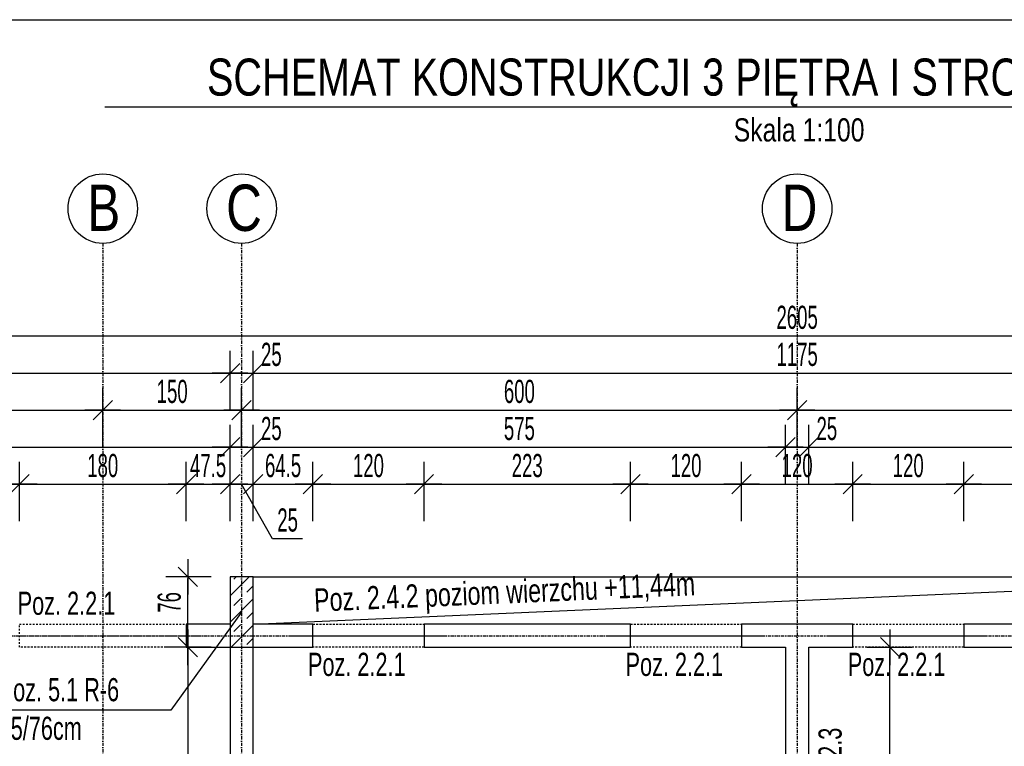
# Model space of a CAD drawing. Header units: millimetres. Extents: x 4959 to 18685, y -2779 to 1721.
# Tile 18 of 41: x 5912 to 6976, y 937 to 1721. Entities that reach past the tile are written whole.
import ezdxf
from ezdxf.enums import TextEntityAlignment as Align

# ---------------------------------------------------------------- set-up
doc = ezdxf.new("R2010")
doc.units = ezdxf.units.MM
doc.header["$LTSCALE"] = 10
doc.linetypes.add('MO', pattern=[0.7, 0.35, -0.17, 0.01, -0.17])
doc.linetypes.add('MP', pattern=[0.36, 0.2, -0.16])
doc.layers.add('BA_obw', color=230, linetype='Continuous', plot=False)
for name, color, linetype in [('BA_szr', 1, 'Continuous'), ('BA_txs', 2, 'Continuous'), ('BA_wym', 1, 'Continuous'), ('BD_lpm', 1, 'MP'), ('BD_osm', 1, 'MO'), ('BD_txs', 2, 'Continuous'), ('BD_wic', 1, 'Continuous'), ('BD_wig', 3, 'Continuous'), ('BZ_odn', 1, 'Continuous'), ('BZ_sym', 7, 'Continuous'), ('BZ_txg', 3, 'Continuous'), ('BZ_txs', 2, 'Continuous')]:
    doc.layers.add(name, color=color, linetype=linetype)
doc.styles.add('BIKTG', font='bikromsw.shx', dxfattribs={"width": 0.8})
doc.styles.add('BIKTS', font='bikromsw.shx', dxfattribs={"width": 0.8})
doc.styles.add('BIKWYM', font='bikromsw.shx', dxfattribs={"width": 0.6})
doc.dimstyles.new('BA_KR_100_cm', dxfattribs={"dimtxt": 25, "dimasz": 1.666667, "dimexe": 24, "dimexo": 0, "dimgap": 0, "dimtad": 0, "dimdec": 1, "dimrnd": 0.5, "dimzin": 9, "dimdsep": 46, "dimtxsty": 'BIKWYM', "dimblk": 'WYM-KR', "dimcen": 0, "dimdle": 20, "dimclrd": 256, "dimclre": 256, "dimclrt": 2, "dimadec": 0, "dimazin": 0, "dimtfac": 0.033333, "dimtdec": 1, "dimtmove": 0, "dimatfit": 3, "dimldrblk": 'WYM-KR', "dimfxl": 25, "dimfxlon": 1, "dimtvp": 0.8, "dimtolj": 1, "dimarcsym": 0})
doc.dimstyles.new('BZ_ST_100_cm', dxfattribs={"dimtxt": 25, "dimasz": 1.666667, "dimexe": 24, "dimexo": 0, "dimgap": 0, "dimtad": 0, "dimdec": 1, "dimrnd": 0.5, "dimdsep": 46, "dimtxsty": 'BIKWYM', "dimblk": 'WYM-ST', "dimcen": 0, "dimdle": 20, "dimclrd": 256, "dimclre": 256, "dimclrt": 7, "dimadec": 0, "dimazin": 0, "dimtfac": 0.033333, "dimtdec": 1, "dimtix": 1, "dimtmove": 2, "dimatfit": 3, "dimldrblk": 'WYM-ST', "dimfxl": 25, "dimfxlon": 1, "dimtvp": 0.8, "dimtolj": 1, "dimtzin": 0, "dimarcsym": 0})

# ---------------------------------------------------------------- blocks, each defined once
blk = doc.blocks.new('WYM-ST')
blk.add_hatch(color=256).paths.add_polyline_path([(-13, 2.88), (0, 0), (-13, -2.88)])
blk.add_lwpolyline([(0, 0), (-13, 2.88), (-13, -2.88), (0, 0)])
blk = doc.blocks.new('eoprz')
blk = doc.blocks.new('WYM-KR')
at = {"linetype": 'ByBlock'}
blk.add_line((11.52, 0), (-11.52, 0), dxfattribs=at)
at = {"color": 7, "linetype": 'ByBlock'}
blk.add_line((6.24, 6.24), (-6.24, -6.24), dxfattribs=at)
blk = doc.blocks.new('*D64')
at = {"layer": 'BA_wym', "lineweight": -2}
for p, q in [((5761.9, 1179.9), (5761.9, 1243.9)), ((5911.9, 1179.9), (5911.9, 1243.9)), ((5763.6, 1219.9), (5910.3, 1219.9))]:
    blk.add_line(p, q, dxfattribs=at)
at = {"layer": 'Defpoints', "color": 0}
for p in [(5911.9, 1219.9), (5761.9, 1068.9), (5911.9, 1068.9)]:
    blk.add_point(p, dxfattribs=at)
at = {"layer": 'BA_wym', "lineweight": -2, "xscale": 1.666666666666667, "yscale": 1.666666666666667, "zscale": 1.666666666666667, "rotation": 180}
blk.add_blockref('WYM-KR', (5761.9, 1219.9), dxfattribs=at)
at = {"layer": 'BA_wym', "lineweight": -2, "xscale": 1.666666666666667, "yscale": 1.666666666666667, "zscale": 1.666666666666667}
blk.add_blockref('WYM-KR', (5911.9, 1219.9), dxfattribs=at)
at = {"layer": 'BA_wym', "color": 2, "insert": (5836.9, 1239.9), "char_height": 25, "attachment_point": 5, "style": 'BIKWYM'}
blk.add_mtext('\\A1;150', dxfattribs=at)
blk = doc.blocks.new('*D65')
at = {"layer": 'BA_wym', "lineweight": -2}
for p, q in [((5911.9, 1179.9), (5911.9, 1243.9)), ((6091.9, 1179.9), (6091.9, 1243.9)), ((5913.6, 1219.9), (6090.3, 1219.9))]:
    blk.add_line(p, q, dxfattribs=at)
at = {"layer": 'Defpoints', "color": 0}
for p in [(6091.9, 1219.9), (5911.9, 1068.9), (6091.9, 1068.9)]:
    blk.add_point(p, dxfattribs=at)
at = {"layer": 'BA_wym', "lineweight": -2, "xscale": 1.666666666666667, "yscale": 1.666666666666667, "zscale": 1.666666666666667, "rotation": 180}
blk.add_blockref('WYM-KR', (5911.9, 1219.9), dxfattribs=at)
at = {"layer": 'BA_wym', "lineweight": -2, "xscale": 1.666666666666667, "yscale": 1.666666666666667, "zscale": 1.666666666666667}
blk.add_blockref('WYM-KR', (6091.9, 1219.9), dxfattribs=at)
at = {"layer": 'BA_wym', "color": 2, "insert": (6001.9, 1239.9), "char_height": 25, "attachment_point": 5, "style": 'BIKWYM'}
blk.add_mtext('\\A1;180', dxfattribs=at)
blk = doc.blocks.new('*D66')
at = {"layer": 'BA_wym', "lineweight": -2}
for p, q in [((6091.9, 1179.9), (6091.9, 1243.9)), ((6139.4, 1179.9), (6139.4, 1243.9)), ((6090.3, 1219.9), (6088.6, 1219.9)), ((6091.9, 1219.9), (6139.4, 1219.9)), ((6141.1, 1219.9), (6142.8, 1219.9))]:
    blk.add_line(p, q, dxfattribs=at)
at = {"layer": 'Defpoints', "color": 0}
for p in [(6139.4, 1219.9), (6091.9, 1068.9), (6139.4, 1068.9)]:
    blk.add_point(p, dxfattribs=at)
at = {"layer": 'BA_wym', "lineweight": -2, "xscale": 1.666666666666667, "yscale": 1.666666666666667, "zscale": 1.666666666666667}
blk.add_blockref('WYM-KR', (6091.9, 1219.9), dxfattribs=at)
at = {"layer": 'BA_wym', "lineweight": -2, "xscale": 1.666666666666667, "yscale": 1.666666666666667, "zscale": 1.666666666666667, "rotation": 180}
blk.add_blockref('WYM-KR', (6139.4, 1219.9), dxfattribs=at)
at = {"layer": 'BA_wym', "color": 2, "insert": (6115.7, 1239.9), "char_height": 25, "attachment_point": 5, "style": 'BIKWYM'}
blk.add_mtext('\\A1;47.5', dxfattribs=at)
blk = doc.blocks.new('*D67')
at = {"layer": 'BA_wym', "lineweight": -2}
for p, q in [((6139.4, 1179.9), (6139.4, 1243.9)), ((6164.4, 1179.9), (6164.4, 1243.9)), ((6137.8, 1219.9), (6136.1, 1219.9)), ((6139.4, 1219.9), (6164.4, 1219.9)), ((6185.4, 1161.1), (6151.9, 1219.9)), ((6166.1, 1219.9), (6167.8, 1219.9)), ((6217.8, 1161.1), (6185.4, 1161.1))]:
    blk.add_line(p, q, dxfattribs=at)
at = {"layer": 'Defpoints', "color": 0}
for p in [(6164.4, 1219.9), (6139.4, 1068.9), (6164.4, 1068.9)]:
    blk.add_point(p, dxfattribs=at)
at = {"layer": 'BA_wym', "lineweight": -2, "xscale": 1.666666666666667, "yscale": 1.666666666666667, "zscale": 1.666666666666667}
blk.add_blockref('WYM-KR', (6139.4, 1219.9), dxfattribs=at)
at = {"layer": 'BA_wym', "lineweight": -2, "xscale": 1.666666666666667, "yscale": 1.666666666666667, "zscale": 1.666666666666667, "rotation": 180}
blk.add_blockref('WYM-KR', (6164.4, 1219.9), dxfattribs=at)
at = {"layer": 'BA_wym', "color": 2, "insert": (6201.6, 1181.1), "char_height": 25, "attachment_point": 5, "style": 'BIKWYM'}
blk.add_mtext('\\A1;25', dxfattribs=at)
blk = doc.blocks.new('*D68')
at = {"layer": 'BA_wym', "lineweight": -2}
for p, q in [((6164.4, 1179.9), (6164.4, 1243.9)), ((6228.9, 1179.9), (6228.9, 1243.9)), ((6166.1, 1219.9), (6227.3, 1219.9))]:
    blk.add_line(p, q, dxfattribs=at)
at = {"layer": 'Defpoints', "color": 0}
for p in [(6228.9, 1219.9), (6164.4, 1068.9), (6228.9, 1068.9)]:
    blk.add_point(p, dxfattribs=at)
at = {"layer": 'BA_wym', "lineweight": -2, "xscale": 1.666666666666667, "yscale": 1.666666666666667, "zscale": 1.666666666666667, "rotation": 180}
blk.add_blockref('WYM-KR', (6164.4, 1219.9), dxfattribs=at)
at = {"layer": 'BA_wym', "lineweight": -2, "xscale": 1.666666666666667, "yscale": 1.666666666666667, "zscale": 1.666666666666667}
blk.add_blockref('WYM-KR', (6228.9, 1219.9), dxfattribs=at)
at = {"layer": 'BA_wym', "color": 2, "insert": (6196.7, 1239.9), "char_height": 25, "attachment_point": 5, "style": 'BIKWYM'}
blk.add_mtext('\\A1;64.5', dxfattribs=at)
blk = doc.blocks.new('*D69')
at = {"layer": 'BA_wym', "lineweight": -2}
for p, q in [((6228.9, 1179.9), (6228.9, 1243.9)), ((6348.9, 1179.9), (6348.9, 1243.9)), ((6230.6, 1219.9), (6347.3, 1219.9))]:
    blk.add_line(p, q, dxfattribs=at)
at = {"layer": 'Defpoints', "color": 0}
for p in [(6348.9, 1219.9), (6228.9, 1068.9), (6348.9, 1068.9)]:
    blk.add_point(p, dxfattribs=at)
at = {"layer": 'BA_wym', "lineweight": -2, "xscale": 1.666666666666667, "yscale": 1.666666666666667, "zscale": 1.666666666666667, "rotation": 180}
blk.add_blockref('WYM-KR', (6228.9, 1219.9), dxfattribs=at)
at = {"layer": 'BA_wym', "lineweight": -2, "xscale": 1.666666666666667, "yscale": 1.666666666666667, "zscale": 1.666666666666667}
blk.add_blockref('WYM-KR', (6348.9, 1219.9), dxfattribs=at)
at = {"layer": 'BA_wym', "color": 2, "insert": (6288.9, 1239.9), "char_height": 25, "attachment_point": 5, "style": 'BIKWYM'}
blk.add_mtext('\\A1;120', dxfattribs=at)
blk = doc.blocks.new('*D70')
at = {"layer": 'BA_wym', "lineweight": -2}
for p, q in [((6348.9, 1179.9), (6348.9, 1243.9)), ((6571.9, 1179.9), (6571.9, 1243.9)), ((6350.6, 1219.9), (6570.3, 1219.9))]:
    blk.add_line(p, q, dxfattribs=at)
at = {"layer": 'Defpoints', "color": 0}
for p in [(6571.9, 1219.9), (6348.9, 1068.9), (6571.9, 1068.9)]:
    blk.add_point(p, dxfattribs=at)
at = {"layer": 'BA_wym', "lineweight": -2, "xscale": 1.666666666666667, "yscale": 1.666666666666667, "zscale": 1.666666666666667, "rotation": 180}
blk.add_blockref('WYM-KR', (6348.9, 1219.9), dxfattribs=at)
at = {"layer": 'BA_wym', "lineweight": -2, "xscale": 1.666666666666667, "yscale": 1.666666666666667, "zscale": 1.666666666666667}
blk.add_blockref('WYM-KR', (6571.9, 1219.9), dxfattribs=at)
at = {"layer": 'BA_wym', "color": 2, "insert": (6460.4, 1239.9), "char_height": 25, "attachment_point": 5, "style": 'BIKWYM'}
blk.add_mtext('\\A1;223', dxfattribs=at)
blk = doc.blocks.new('*D71')
at = {"layer": 'BA_wym', "lineweight": -2}
for p, q in [((6571.9, 1179.9), (6571.9, 1243.9)), ((6691.9, 1179.9), (6691.9, 1243.9)), ((6573.6, 1219.9), (6690.3, 1219.9))]:
    blk.add_line(p, q, dxfattribs=at)
at = {"layer": 'Defpoints', "color": 0}
for p in [(6691.9, 1219.9), (6571.9, 1068.9), (6691.9, 1068.9)]:
    blk.add_point(p, dxfattribs=at)
at = {"layer": 'BA_wym', "lineweight": -2, "xscale": 1.666666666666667, "yscale": 1.666666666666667, "zscale": 1.666666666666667, "rotation": 180}
blk.add_blockref('WYM-KR', (6571.9, 1219.9), dxfattribs=at)
at = {"layer": 'BA_wym', "lineweight": -2, "xscale": 1.666666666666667, "yscale": 1.666666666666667, "zscale": 1.666666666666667}
blk.add_blockref('WYM-KR', (6691.9, 1219.9), dxfattribs=at)
at = {"layer": 'BA_wym', "color": 2, "insert": (6631.9, 1239.9), "char_height": 25, "attachment_point": 5, "style": 'BIKWYM'}
blk.add_mtext('\\A1;120', dxfattribs=at)
blk = doc.blocks.new('*D72')
at = {"layer": 'BA_wym', "lineweight": -2}
for p, q in [((6691.9, 1179.9), (6691.9, 1243.9)), ((6811.9, 1179.9), (6811.9, 1243.9)), ((6693.6, 1219.9), (6810.3, 1219.9))]:
    blk.add_line(p, q, dxfattribs=at)
at = {"layer": 'Defpoints', "color": 0}
for p in [(6811.9, 1219.9), (6691.9, 1068.9), (6811.9, 1068.9)]:
    blk.add_point(p, dxfattribs=at)
at = {"layer": 'BA_wym', "lineweight": -2, "xscale": 1.666666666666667, "yscale": 1.666666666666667, "zscale": 1.666666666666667, "rotation": 180}
blk.add_blockref('WYM-KR', (6691.9, 1219.9), dxfattribs=at)
at = {"layer": 'BA_wym', "lineweight": -2, "xscale": 1.666666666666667, "yscale": 1.666666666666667, "zscale": 1.666666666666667}
blk.add_blockref('WYM-KR', (6811.9, 1219.9), dxfattribs=at)
at = {"layer": 'BA_wym', "color": 2, "insert": (6751.9, 1239.9), "char_height": 25, "attachment_point": 5, "style": 'BIKWYM'}
blk.add_mtext('\\A1;120', dxfattribs=at)
blk = doc.blocks.new('*D73')
at = {"layer": 'BA_wym', "lineweight": -2}
for p, q in [((6811.9, 1179.9), (6811.9, 1243.9)), ((6931.9, 1179.9), (6931.9, 1243.9)), ((6813.6, 1219.9), (6930.3, 1219.9))]:
    blk.add_line(p, q, dxfattribs=at)
at = {"layer": 'Defpoints', "color": 0}
for p in [(6931.9, 1219.9), (6811.9, 1068.9), (6931.9, 1068.9)]:
    blk.add_point(p, dxfattribs=at)
at = {"layer": 'BA_wym', "lineweight": -2, "xscale": 1.666666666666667, "yscale": 1.666666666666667, "zscale": 1.666666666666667, "rotation": 180}
blk.add_blockref('WYM-KR', (6811.9, 1219.9), dxfattribs=at)
at = {"layer": 'BA_wym', "lineweight": -2, "xscale": 1.666666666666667, "yscale": 1.666666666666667, "zscale": 1.666666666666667}
blk.add_blockref('WYM-KR', (6931.9, 1219.9), dxfattribs=at)
at = {"layer": 'BA_wym', "color": 2, "insert": (6871.9, 1239.9), "char_height": 25, "attachment_point": 5, "style": 'BIKWYM'}
blk.add_mtext('\\A1;120', dxfattribs=at)
blk = doc.blocks.new('*D74')
at = {"layer": 'BA_wym', "lineweight": -2}
for p, q in [((6931.9, 1179.9), (6931.9, 1243.9)), ((7154.9, 1179.9), (7154.9, 1243.9)), ((6933.6, 1219.9), (7153.3, 1219.9))]:
    blk.add_line(p, q, dxfattribs=at)
at = {"layer": 'Defpoints', "color": 0}
for p in [(7154.9, 1219.9), (6931.9, 1068.9), (7154.9, 1068.9)]:
    blk.add_point(p, dxfattribs=at)
at = {"layer": 'BA_wym', "lineweight": -2, "xscale": 1.666666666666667, "yscale": 1.666666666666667, "zscale": 1.666666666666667, "rotation": 180}
blk.add_blockref('WYM-KR', (6931.9, 1219.9), dxfattribs=at)
at = {"layer": 'BA_wym', "lineweight": -2, "xscale": 1.666666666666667, "yscale": 1.666666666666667, "zscale": 1.666666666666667}
blk.add_blockref('WYM-KR', (7154.9, 1219.9), dxfattribs=at)
at = {"layer": 'BA_wym', "color": 2, "insert": (7043.4, 1239.9), "char_height": 25, "attachment_point": 5, "style": 'BIKWYM'}
blk.add_mtext('\\A1;223', dxfattribs=at)
blk = doc.blocks.new('*D85')
at = {"layer": 'BA_wym', "lineweight": -2}
for p, q in [((5474.4, 1219.9), (5474.4, 1283.9)), ((6139.4, 1219.9), (6139.4, 1283.9)), ((5476.1, 1259.9), (6137.8, 1259.9))]:
    blk.add_line(p, q, dxfattribs=at)
at = {"layer": 'Defpoints', "color": 0}
for p in [(6139.4, 1259.9), (6139.4, 1119.9), (5474.4, 1068.9)]:
    blk.add_point(p, dxfattribs=at)
at = {"layer": 'BA_wym', "lineweight": -2, "xscale": 1.666666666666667, "yscale": 1.666666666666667, "zscale": 1.666666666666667, "rotation": 180}
blk.add_blockref('WYM-KR', (5474.4, 1259.9), dxfattribs=at)
at = {"layer": 'BA_wym', "lineweight": -2, "xscale": 1.666666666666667, "yscale": 1.666666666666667, "zscale": 1.666666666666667}
blk.add_blockref('WYM-KR', (6139.4, 1259.9), dxfattribs=at)
at = {"layer": 'BA_wym', "color": 2, "insert": (5806.9, 1279.9), "char_height": 25, "attachment_point": 5, "style": 'BIKWYM'}
blk.add_mtext('\\A1;665', dxfattribs=at)
blk = doc.blocks.new('*D86')
at = {"layer": 'BA_wym', "lineweight": -2}
for p, q in [((6139.4, 1219.9), (6139.4, 1283.9)), ((6164.4, 1219.9), (6164.4, 1283.9)), ((6137.8, 1259.9), (6136.1, 1259.9)), ((6139.4, 1259.9), (6164.4, 1259.9)), ((6166.1, 1259.9), (6200.2, 1259.9))]:
    blk.add_line(p, q, dxfattribs=at)
at = {"layer": 'Defpoints', "color": 0}
for p in [(6164.4, 1259.9), (6139.4, 1119.9), (6164.4, 1119.9)]:
    blk.add_point(p, dxfattribs=at)
at = {"layer": 'BA_wym', "lineweight": -2, "xscale": 1.666666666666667, "yscale": 1.666666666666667, "zscale": 1.666666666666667}
blk.add_blockref('WYM-KR', (6139.4, 1259.9), dxfattribs=at)
at = {"layer": 'BA_wym', "lineweight": -2, "xscale": 1.666666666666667, "yscale": 1.666666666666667, "zscale": 1.666666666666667, "rotation": 180}
blk.add_blockref('WYM-KR', (6164.4, 1259.9), dxfattribs=at)
at = {"layer": 'BA_wym', "color": 2, "insert": (6184, 1279.9), "char_height": 25, "attachment_point": 5, "style": 'BIKWYM'}
blk.add_mtext('\\A1;25', dxfattribs=at)
blk = doc.blocks.new('*D87')
at = {"layer": 'BA_wym', "lineweight": -2}
for p, q in [((6164.4, 1219.9), (6164.4, 1283.9)), ((6739.4, 1219.9), (6739.4, 1283.9)), ((6166.1, 1259.9), (6737.8, 1259.9))]:
    blk.add_line(p, q, dxfattribs=at)
at = {"layer": 'Defpoints', "color": 0}
for p in [(6739.4, 1259.9), (6164.4, 1119.9), (6739.4, 1043.9)]:
    blk.add_point(p, dxfattribs=at)
at = {"layer": 'BA_wym', "lineweight": -2, "xscale": 1.666666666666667, "yscale": 1.666666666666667, "zscale": 1.666666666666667, "rotation": 180}
blk.add_blockref('WYM-KR', (6164.4, 1259.9), dxfattribs=at)
at = {"layer": 'BA_wym', "lineweight": -2, "xscale": 1.666666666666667, "yscale": 1.666666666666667, "zscale": 1.666666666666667}
blk.add_blockref('WYM-KR', (6739.4, 1259.9), dxfattribs=at)
at = {"layer": 'BA_wym', "color": 2, "insert": (6451.9, 1279.9), "char_height": 25, "attachment_point": 5, "style": 'BIKWYM'}
blk.add_mtext('\\A1;575', dxfattribs=at)
blk = doc.blocks.new('*D88')
at = {"layer": 'BA_wym', "lineweight": -2}
for p, q in [((6739.4, 1219.9), (6739.4, 1283.9)), ((6764.4, 1219.9), (6764.4, 1283.9)), ((6737.8, 1259.9), (6736.1, 1259.9)), ((6739.4, 1259.9), (6764.4, 1259.9)), ((6766.1, 1259.9), (6800.2, 1259.9))]:
    blk.add_line(p, q, dxfattribs=at)
at = {"layer": 'Defpoints', "color": 0}
for p in [(6764.4, 1259.9), (6739.4, 1043.9), (6764.4, 1043.9)]:
    blk.add_point(p, dxfattribs=at)
at = {"layer": 'BA_wym', "lineweight": -2, "xscale": 1.666666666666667, "yscale": 1.666666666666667, "zscale": 1.666666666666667}
blk.add_blockref('WYM-KR', (6739.4, 1259.9), dxfattribs=at)
at = {"layer": 'BA_wym', "lineweight": -2, "xscale": 1.666666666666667, "yscale": 1.666666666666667, "zscale": 1.666666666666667, "rotation": 180}
blk.add_blockref('WYM-KR', (6764.4, 1259.9), dxfattribs=at)
at = {"layer": 'BA_wym', "color": 2, "insert": (6784, 1279.9), "char_height": 25, "attachment_point": 5, "style": 'BIKWYM'}
blk.add_mtext('\\A1;25', dxfattribs=at)
blk = doc.blocks.new('*D89')
at = {"layer": 'BA_wym', "lineweight": -2}
for p, q in [((6764.4, 1219.9), (6764.4, 1283.9)), ((7339.4, 1219.9), (7339.4, 1283.9)), ((6766.1, 1259.9), (7337.8, 1259.9))]:
    blk.add_line(p, q, dxfattribs=at)
at = {"layer": 'Defpoints', "color": 0}
for p in [(7339.4, 1259.9), (7339.4, 1119.9), (6764.4, 1043.9)]:
    blk.add_point(p, dxfattribs=at)
at = {"layer": 'BA_wym', "lineweight": -2, "xscale": 1.666666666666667, "yscale": 1.666666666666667, "zscale": 1.666666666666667, "rotation": 180}
blk.add_blockref('WYM-KR', (6764.4, 1259.9), dxfattribs=at)
at = {"layer": 'BA_wym', "lineweight": -2, "xscale": 1.666666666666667, "yscale": 1.666666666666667, "zscale": 1.666666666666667}
blk.add_blockref('WYM-KR', (7339.4, 1259.9), dxfattribs=at)
at = {"layer": 'BA_wym', "color": 2, "insert": (7051.9, 1279.9), "char_height": 25, "attachment_point": 5, "style": 'BIKWYM'}
blk.add_mtext('\\A1;575', dxfattribs=at)
blk = doc.blocks.new('*D94')
at = {"layer": 'BA_wym', "lineweight": -2}
for p, q in [((5461.9, 1259.9), (5461.9, 1323.9)), ((6001.9, 1259.9), (6001.9, 1323.9)), ((5463.6, 1299.9), (6000.3, 1299.9))]:
    blk.add_line(p, q, dxfattribs=at)
at = {"layer": 'Defpoints', "color": 0}
for p in [(6001.9, 1299.9), (5461.9, 1068.9), (6001.9, 953.6)]:
    blk.add_point(p, dxfattribs=at)
at = {"layer": 'BA_wym', "lineweight": -2, "xscale": 1.666666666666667, "yscale": 1.666666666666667, "zscale": 1.666666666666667, "rotation": 180}
blk.add_blockref('WYM-KR', (5461.9, 1299.9), dxfattribs=at)
at = {"layer": 'BA_wym', "lineweight": -2, "xscale": 1.666666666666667, "yscale": 1.666666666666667, "zscale": 1.666666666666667}
blk.add_blockref('WYM-KR', (6001.9, 1299.9), dxfattribs=at)
at = {"layer": 'BA_wym', "color": 2, "insert": (5731.9, 1319.9), "char_height": 25, "attachment_point": 5, "style": 'BIKWYM'}
blk.add_mtext('\\A1;540', dxfattribs=at)
blk = doc.blocks.new('*D95')
at = {"layer": 'BA_wym', "lineweight": -2}
for p, q in [((6001.9, 1259.9), (6001.9, 1323.9)), ((6151.9, 1259.9), (6151.9, 1323.9)), ((6003.6, 1299.9), (6150.3, 1299.9))]:
    blk.add_line(p, q, dxfattribs=at)
at = {"layer": 'Defpoints', "color": 0}
for p in [(6151.9, 1299.9), (6151.9, 1119.9), (6001.9, 959.8)]:
    blk.add_point(p, dxfattribs=at)
at = {"layer": 'BA_wym', "lineweight": -2, "xscale": 1.666666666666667, "yscale": 1.666666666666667, "zscale": 1.666666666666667, "rotation": 180}
blk.add_blockref('WYM-KR', (6001.9, 1299.9), dxfattribs=at)
at = {"layer": 'BA_wym', "lineweight": -2, "xscale": 1.666666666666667, "yscale": 1.666666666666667, "zscale": 1.666666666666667}
blk.add_blockref('WYM-KR', (6151.9, 1299.9), dxfattribs=at)
at = {"layer": 'BA_wym', "color": 2, "insert": (6076.9, 1319.9), "char_height": 25, "attachment_point": 5, "style": 'BIKWYM'}
blk.add_mtext('\\A1;150', dxfattribs=at)
blk = doc.blocks.new('*D96')
at = {"layer": 'BA_wym', "lineweight": -2}
for p, q in [((6151.9, 1259.9), (6151.9, 1323.9)), ((6751.9, 1259.9), (6751.9, 1323.9)), ((6153.6, 1299.9), (6750.3, 1299.9))]:
    blk.add_line(p, q, dxfattribs=at)
at = {"layer": 'Defpoints', "color": 0}
for p in [(6751.9, 1299.9), (6151.9, 1119.9), (6751.9, 1068.9)]:
    blk.add_point(p, dxfattribs=at)
at = {"layer": 'BA_wym', "lineweight": -2, "xscale": 1.666666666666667, "yscale": 1.666666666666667, "zscale": 1.666666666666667, "rotation": 180}
blk.add_blockref('WYM-KR', (6151.9, 1299.9), dxfattribs=at)
at = {"layer": 'BA_wym', "lineweight": -2, "xscale": 1.666666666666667, "yscale": 1.666666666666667, "zscale": 1.666666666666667}
blk.add_blockref('WYM-KR', (6751.9, 1299.9), dxfattribs=at)
at = {"layer": 'BA_wym', "color": 2, "insert": (6451.9, 1319.9), "char_height": 25, "attachment_point": 5, "style": 'BIKWYM'}
blk.add_mtext('\\A1;600', dxfattribs=at)
blk = doc.blocks.new('*D97')
at = {"layer": 'BA_wym', "lineweight": -2}
for p, q in [((6751.9, 1259.9), (6751.9, 1323.9)), ((7351.9, 1259.9), (7351.9, 1323.9)), ((6753.6, 1299.9), (7350.3, 1299.9))]:
    blk.add_line(p, q, dxfattribs=at)
at = {"layer": 'Defpoints', "color": 0}
for p in [(7351.9, 1299.9), (7351.9, 1119.9), (6751.9, 1068.9)]:
    blk.add_point(p, dxfattribs=at)
at = {"layer": 'BA_wym', "lineweight": -2, "xscale": 1.666666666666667, "yscale": 1.666666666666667, "zscale": 1.666666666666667, "rotation": 180}
blk.add_blockref('WYM-KR', (6751.9, 1299.9), dxfattribs=at)
at = {"layer": 'BA_wym', "lineweight": -2, "xscale": 1.666666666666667, "yscale": 1.666666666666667, "zscale": 1.666666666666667}
blk.add_blockref('WYM-KR', (7351.9, 1299.9), dxfattribs=at)
at = {"layer": 'BA_wym', "color": 2, "insert": (7051.9, 1319.9), "char_height": 25, "attachment_point": 5, "style": 'BIKWYM'}
blk.add_mtext('\\A1;600', dxfattribs=at)
blk = doc.blocks.new('*D101')
at = {"layer": 'BA_wym', "lineweight": -2}
for p, q in [((5449.4, 1339.9), (5449.4, 1403.9)), ((8054.4, 1339.9), (8054.4, 1403.9)), ((5451.1, 1379.9), (8052.8, 1379.9))]:
    blk.add_line(p, q, dxfattribs=at)
at = {"layer": 'Defpoints', "color": 0}
for p in [(8054.4, 1379.9), (5449.4, 1068.9), (8054.4, 1068.9)]:
    blk.add_point(p, dxfattribs=at)
at = {"layer": 'BA_wym', "lineweight": -2, "xscale": 1.666666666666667, "yscale": 1.666666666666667, "zscale": 1.666666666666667, "rotation": 180}
blk.add_blockref('WYM-KR', (5449.4, 1379.9), dxfattribs=at)
at = {"layer": 'BA_wym', "lineweight": -2, "xscale": 1.666666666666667, "yscale": 1.666666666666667, "zscale": 1.666666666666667}
blk.add_blockref('WYM-KR', (8054.4, 1379.9), dxfattribs=at)
at = {"layer": 'BA_wym', "color": 2, "insert": (6751.9, 1399.9), "char_height": 25, "attachment_point": 5, "style": 'BIKWYM'}
blk.add_mtext('\\A1;2605', dxfattribs=at)
blk = doc.blocks.new('*D102')
at = {"layer": 'BA_wym', "lineweight": -2}
for p, q in [((5449.4, 1299.9), (5449.4, 1363.9)), ((6139.4, 1299.9), (6139.4, 1363.9)), ((5451.1, 1339.9), (6137.8, 1339.9))]:
    blk.add_line(p, q, dxfattribs=at)
at = {"layer": 'Defpoints', "color": 0}
for p in [(6139.4, 1339.9), (6139.4, 1119.9), (5449.4, 1068.9)]:
    blk.add_point(p, dxfattribs=at)
at = {"layer": 'BA_wym', "lineweight": -2, "xscale": 1.666666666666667, "yscale": 1.666666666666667, "zscale": 1.666666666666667, "rotation": 180}
blk.add_blockref('WYM-KR', (5449.4, 1339.9), dxfattribs=at)
at = {"layer": 'BA_wym', "lineweight": -2, "xscale": 1.666666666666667, "yscale": 1.666666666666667, "zscale": 1.666666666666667}
blk.add_blockref('WYM-KR', (6139.4, 1339.9), dxfattribs=at)
at = {"layer": 'BA_wym', "color": 2, "insert": (5794.4, 1359.9), "char_height": 25, "attachment_point": 5, "style": 'BIKWYM'}
blk.add_mtext('\\A1;690', dxfattribs=at)
blk = doc.blocks.new('*D103')
at = {"layer": 'BA_wym', "lineweight": -2}
for p, q in [((6164.4, 1299.9), (6164.4, 1363.9)), ((7339.4, 1299.9), (7339.4, 1363.9)), ((6166.1, 1339.9), (7337.8, 1339.9))]:
    blk.add_line(p, q, dxfattribs=at)
at = {"layer": 'Defpoints', "color": 0}
for p in [(7339.4, 1339.9), (6164.4, 1119.9), (7339.4, 1119.9)]:
    blk.add_point(p, dxfattribs=at)
at = {"layer": 'BA_wym', "lineweight": -2, "xscale": 1.666666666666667, "yscale": 1.666666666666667, "zscale": 1.666666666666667, "rotation": 180}
blk.add_blockref('WYM-KR', (6164.4, 1339.9), dxfattribs=at)
at = {"layer": 'BA_wym', "lineweight": -2, "xscale": 1.666666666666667, "yscale": 1.666666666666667, "zscale": 1.666666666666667}
blk.add_blockref('WYM-KR', (7339.4, 1339.9), dxfattribs=at)
at = {"layer": 'BA_wym', "color": 2, "insert": (6751.9, 1359.9), "char_height": 25, "attachment_point": 5, "style": 'BIKWYM'}
blk.add_mtext('\\A1;1175', dxfattribs=at)
blk = doc.blocks.new('*D208')
at = {"layer": 'BA_wym', "lineweight": -2}
for p, q in [((6139.4, 1299.9), (6139.4, 1363.9)), ((6164.4, 1299.9), (6164.4, 1363.9)), ((6137.8, 1339.9), (6136.1, 1339.9)), ((6139.4, 1339.9), (6164.4, 1339.9)), ((6166.1, 1339.9), (6200.2, 1339.9))]:
    blk.add_line(p, q, dxfattribs=at)
at = {"layer": 'Defpoints', "color": 0}
for p in [(6164.4, 1339.9), (6139.4, 1119.9), (6164.4, 1119.9)]:
    blk.add_point(p, dxfattribs=at)
at = {"layer": 'BA_wym', "lineweight": -2, "xscale": 1.666666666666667, "yscale": 1.666666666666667, "zscale": 1.666666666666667}
blk.add_blockref('WYM-KR', (6139.4, 1339.9), dxfattribs=at)
at = {"layer": 'BA_wym', "lineweight": -2, "xscale": 1.666666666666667, "yscale": 1.666666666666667, "zscale": 1.666666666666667, "rotation": 180}
blk.add_blockref('WYM-KR', (6164.4, 1339.9), dxfattribs=at)
at = {"layer": 'BA_wym', "color": 2, "insert": (6184, 1359.9), "char_height": 25, "attachment_point": 5, "style": 'BIKWYM'}
blk.add_mtext('\\A1;25', dxfattribs=at)
blk = doc.blocks.new('*D242')
at = {"layer": 'BA_wym', "lineweight": -2}
for p, q in [((6118.9, 1119.9), (6069.9, 1119.9)), ((6093.9, 1045.5), (6093.9, 1118.2)), ((6118.9, 1043.9), (6069.9, 1043.9))]:
    blk.add_line(p, q, dxfattribs=at)
at = {"layer": 'Defpoints', "color": 0}
for p in [(6093.9, 1119.9), (6139.4, 1119.9), (6133.9, 1043.9)]:
    blk.add_point(p, dxfattribs=at)
at = {"layer": 'BA_wym', "lineweight": -2, "xscale": 1.666666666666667, "yscale": 1.666666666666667, "zscale": 1.666666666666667}
for p, rotation in [((6093.9, 1119.9), 90), ((6093.9, 1043.9), 270)]:
    blk.add_blockref('WYM-KR', p, dxfattribs=dict(at, rotation=rotation))
at = {"layer": 'BA_wym', "color": 2, "insert": (6073.9, 1092.3), "char_height": 25, "attachment_point": 5, "rotation": 90, "style": 'BIKWYM'}
blk.add_mtext('\\A1;76', dxfattribs=at)
blk = doc.blocks.new('*D243')
at = {"layer": 'BA_wym', "lineweight": -2}
for p, q in [((6118.9, 1043.9), (6069.9, 1043.9)), ((6093.9, 1042.2), (6093.9, 766.5)), ((6118.9, 764.9), (6069.9, 764.9))]:
    blk.add_line(p, q, dxfattribs=at)
at = {"layer": 'Defpoints', "color": 0}
for p in [(6133.9, 1043.9), (6093.9, 764.9), (6139.4, 764.9)]:
    blk.add_point(p, dxfattribs=at)
at = {"layer": 'BA_wym', "lineweight": -2, "xscale": 1.666666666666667, "yscale": 1.666666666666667, "zscale": 1.666666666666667}
for p, rotation in [((6093.9, 1043.9), 90), ((6093.9, 764.9), 270)]:
    blk.add_blockref('WYM-KR', p, dxfattribs=dict(at, rotation=rotation))
at = {"layer": 'BA_wym', "color": 2, "insert": (6073.9, 904.4), "char_height": 25, "attachment_point": 5, "rotation": 90, "style": 'BIKWYM'}
blk.add_mtext('\\A1;279', dxfattribs=at)
blk = doc.blocks.new('*D256')
at = {"layer": 'BA_wym', "lineweight": -2}
for p, q in [((6827.2, 1043.9), (6876.2, 1043.9)), ((6852.2, 766.5), (6852.2, 1042.2)), ((6827.2, 764.9), (6876.2, 764.9))]:
    blk.add_line(p, q, dxfattribs=at)
at = {"layer": 'Defpoints', "color": 0}
for p in [(6812.2, 1043.9), (6852.2, 1043.9), (6764.4, 764.9)]:
    blk.add_point(p, dxfattribs=at)
at = {"layer": 'BA_wym', "lineweight": -2, "xscale": 1.666666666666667, "yscale": 1.666666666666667, "zscale": 1.666666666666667}
for p, rotation in [((6852.2, 1043.9), 90), ((6852.2, 764.9), 270)]:
    blk.add_blockref('WYM-KR', p, dxfattribs=dict(at, rotation=rotation))
at = {"layer": 'BA_wym', "color": 2, "insert": (6832.2, 904.4), "char_height": 25, "attachment_point": 5, "rotation": 90, "style": 'BIKWYM'}
blk.add_mtext('\\A1;279', dxfattribs=at)

msp = doc.modelspace()

# ---------------------------------------------------------------- hatches: boundary and pattern name
at = {"layer": 'BA_szr'}
h = msp.add_hatch(dxfattribs=at)
h.set_pattern_fill('BIK_ZELBET', color=256, scale=100, angle=45, pattern_type=2)
h.set_pattern_definition([(45, (-5474.33, -21), (-14.142136, 14.142136), []), (45, (-5481.402, -13.929), (-14.142136, 14.142136), [10, -10])])
h.paths.add_polyline_path([(6139.45, 1043.85), (6164.45, 1043.85), (6164.45, 1119.85), (6139.45, 1119.85)])

# ---------------------------------------------------------------- linework, layer by layer
at = {"layer": 'BA_obw'}
msp.add_lwpolyline([(4959.23, 1721.27), (8535.67, 1721.27), (8535.67, -1534.29), (4959.23, -1534.29)], close=True, dxfattribs=at)
at = {"layer": 'BD_lpm'}
for points in [[(6091.95, 1043.85), (5911.95, 1043.85), (5911.95, 1068.85), (6091.95, 1068.85)], [(6348.95, 1043.85), (6228.95, 1043.85), (6228.95, 1068.85), (6348.95, 1068.85)], [(6691.95, 1043.85), (6571.95, 1043.85), (6571.95, 1068.85), (6691.95, 1068.85)], [(6931.95, 1043.85), (6811.95, 1043.85), (6811.95, 1068.85), (6931.95, 1068.85)]]:
    msp.add_lwpolyline(points, close=True, dxfattribs=at)
at = {"layer": 'BD_osm', "color": 5}
for p, q in [((5886.95, 1056.35), (6116.95, 1056.35)), ((6203.95, 1056.35), (6373.95, 1056.35)), ((6546.95, 1056.35), (6716.95, 1056.35)), ((6786.95, 1056.35), (6956.95, 1056.35))]:
    msp.add_line(p, q, dxfattribs=at)
at = {"layer": 'BD_osm'}
for points in [[(6001.95, 1479.85), (6001.95, -1392.6)], [(6151.95, 1479.85), (6151.95, -1392.6)], [(6751.95, 1479.85), (6751.95, -1392.6)], [(5089.45, 1056.35), (8414.45, 1056.35)]]:
    msp.add_lwpolyline(points, dxfattribs=at)
at = {"layer": 'BD_wic'}
for points in [[(6164.45, 1119.85), (7339.45, 1119.85)], [(6164.45, 1068.85), (7339.45, 1119.85)]]:
    msp.add_lwpolyline(points, dxfattribs=at)
for centre in [(6001.95, 1517.35), (6151.95, 1517.35), (6751.95, 1517.35)]:
    msp.add_circle(centre, 37.5, dxfattribs=at)
at = {"layer": 'BD_wig'}
for points in [[(6228.95, 1043.85), (6228.95, 1068.85), (6164.45, 1068.85), (6164.45, 1119.85), (6139.45, 1119.85), (6139.45, 1068.85), (6091.95, 1068.85), (6091.95, 1043.85), (6139.45, 1043.85), (6139.45, 228.85), (6128.49, 228.85), (6128.49, 203.85), (6184.45, 203.85), (6184.45, 228.85), (6164.45, 228.85), (6164.45, 739.85), (6185.45, 739.85), (6185.45, 764.85), (6164.45, 764.85), (6164.45, 1043.85), (6228.95, 1043.85)], [(6764.45, 1043.85), (6811.95, 1043.85), (6811.95, 1068.85), (6691.95, 1068.85), (6691.95, 1043.85), (6739.45, 1043.85), (6739.45, 764.85)], [(6764.45, 228.85), (6764.45, 1043.85)]]:
    msp.add_lwpolyline(points, dxfattribs=at)
for points in [[(6139.45, 1043.85), (6164.45, 1043.85), (6164.45, 1119.85), (6139.45, 1119.85)], [(6348.95, 1043.85), (6571.95, 1043.85), (6571.95, 1068.85), (6348.95, 1068.85)], [(6931.95, 1043.85), (7154.95, 1043.85), (7154.95, 1068.85), (6931.95, 1068.85)]]:
    msp.add_lwpolyline(points, close=True, dxfattribs=at)
at = {"layer": 'BZ_txg'}
msp.add_lwpolyline([(6004.05, 1627.33), (7501.41, 1627.33)], dxfattribs=at)

# ---------------------------------------------------------------- block references
at = {"layer": 'BZ_sym'}
ref = msp.add_blockref('eoprz', (6754.05, 1627.33), dxfattribs=at)
ref.add_attrib('Nazwa', 'SCHEMAT KONSTRUKCJI 3 PIĘTRA I STROPU NAD 3 PIĘTREM', dxfattribs={"layer": 'BZ_txg', "height": 40, "style": 'BIKTG', "width": 0.8}).set_placement((6754.05, 1659.33), align=Align.MIDDLE_CENTER)
ref.add_attrib('Skala', 'Skala 1:100', dxfattribs={"layer": 'BZ_txs', "height": 25, "style": 'BIKTS', "width": 0.8}).set_placement((6754.05, 1602.33), align=Align.MIDDLE_CENTER)

# ---------------------------------------------------------------- texts
at = {"layer": 'BA_txs', "style": 'BIKTS', "width": 0.7}
for p in [(5910.05, 1078.93), (6223.62, 1012.98), (6566.62, 1012.98), (6806.62, 1012.98)]:
    msp.add_text('Poz. 2.2.1', height=25, dxfattribs=at).set_placement(p)
msp.add_text('Poz. 2.3', height=25, rotation=90, dxfattribs=at).set_placement((6799.97, 871.23))
at = {"layer": 'BD_txs', "style": 'BIKTS', "width": 0.8}
for s, p in [('B', (5985.14, 1493.29)), ('C', (6135.14, 1493.29)), ('D', (6735.14, 1493.29))]:
    msp.add_text(s, height=50, dxfattribs=at).set_placement(p)
at = {"layer": 'BZ_txs', "insert": (6229.64, 1107.21), "char_height": 25, "width": 1008.4279, "attachment_point": 1, "rotation": 2.48534, "style": 'BIKTS'}
msp.add_mtext('{\\W0.75;Poz. 2.4.2\\A1; poziom wierzchu +11,44m}', dxfattribs=at)
at = {"layer": 'BZ_txs', "insert": (5889.53, 1010.66), "char_height": 25, "width": 452.0462, "attachment_point": 1, "style": 'BIKTS'}
msp.add_mtext('{\\W0.7;Poz. 5.1 R-6\\P\\A1;25/76cm}', dxfattribs=at)

# ---------------------------------------------------------------- dimensions: what is measured, and where the dimension line sits
at = {"layer": 'BA_wym'}
for base, p1, p2, override, picture, middle in [((8054.45, 1379.85), (5449.45, 1068.85), (8054.45, 1068.85), {"dimatfit": 1, "dimfxl": 40}, '*D101', (6751.95, 1399.85)), ((6139.45, 1339.85), (5449.45, 1068.85), (6139.45, 1119.85), {"dimatfit": 1, "dimfxl": 40}, '*D102', (5794.45, 1359.85)), ((6164.45, 1339.85), (6139.45, 1119.85), (6164.45, 1119.85), {"dimatfit": 1, "dimfxl": 40}, '*D208', (6183.97, 1359.85)), ((7339.44, 1339.85), (6164.45, 1119.85), (7339.44, 1119.85), {"dimtmove": 1, "dimatfit": 1, "dimfxl": 40}, '*D103', (6751.94, 1359.85)), ((6001.95, 1299.85), (5461.95, 1068.85), (6001.95, 953.57), {"dimtmove": 1, "dimatfit": 1, "dimfxl": 40}, '*D94', (5731.95, 1319.85)), ((6151.95, 1299.85), (6001.95, 959.78), (6151.95, 1119.85), {"dimtmove": 1, "dimatfit": 1, "dimfxl": 40}, '*D95', (6076.95, 1319.85)), ((6751.95, 1299.85), (6151.95, 1119.85), (6751.95, 1068.85), {"dimtmove": 1, "dimatfit": 1, "dimfxl": 40}, '*D96', (6451.95, 1319.85)), ((7351.95, 1299.85), (6751.95, 1068.85), (7351.95, 1119.85), {"dimtmove": 1, "dimatfit": 1, "dimfxl": 40}, '*D97', (7051.95, 1319.85)), ((6139.45, 1259.85), (5474.45, 1068.85), (6139.45, 1119.85), {"dimtmove": 1, "dimatfit": 1, "dimfxl": 40}, '*D85', (5806.95, 1279.85)), ((6164.45, 1259.85), (6139.45, 1119.85), (6164.45, 1119.85), {"dimblk": 'WYM-KR', "dimatfit": 1, "dimfxl": 40}, '*D86', (6183.97, 1279.85)), ((6739.45, 1259.85), (6164.45, 1119.85), (6739.45, 1043.85), {"dimtmove": 1, "dimatfit": 1, "dimfxl": 40}, '*D87', (6451.95, 1279.85)), ((6764.45, 1259.85), (6739.45, 1043.85), (6764.45, 1043.85), {"dimblk": 'WYM-KR', "dimatfit": 1, "dimfxl": 40}, '*D88', (6783.97, 1279.85)), ((7339.44, 1259.85), (6764.45, 1043.85), (7339.44, 1119.85), {"dimtmove": 1, "dimatfit": 1, "dimfxl": 40}, '*D89', (7051.94, 1279.85)), ((5911.95, 1219.85), (5761.95, 1068.85), (5911.95, 1068.85), {"dimtmove": 1, "dimatfit": 1, "dimfxl": 40}, '*D64', (5836.95, 1239.85)), ((6091.95, 1219.85), (5911.95, 1068.85), (6091.95, 1068.85), {"dimtmove": 1, "dimatfit": 1, "dimfxl": 40}, '*D65', (6001.95, 1239.85)), ((6228.95, 1219.85), (6164.45, 1068.85), (6228.95, 1068.85), {"dimtmove": 1, "dimatfit": 1, "dimfxl": 40}, '*D68', (6196.7, 1239.85)), ((6348.95, 1219.85), (6228.95, 1068.85), (6348.95, 1068.85), {"dimtmove": 1, "dimatfit": 1, "dimfxl": 40}, '*D69', (6288.95, 1239.85)), ((6571.95, 1219.85), (6348.95, 1068.85), (6571.95, 1068.85), {"dimtmove": 1, "dimatfit": 1, "dimfxl": 40}, '*D70', (6460.45, 1239.85)), ((6691.95, 1219.85), (6571.95, 1068.85), (6691.95, 1068.85), {"dimtmove": 1, "dimatfit": 1, "dimfxl": 40}, '*D71', (6631.95, 1239.85)), ((6811.95, 1219.85), (6691.95, 1068.85), (6811.95, 1068.85), {"dimtmove": 1, "dimatfit": 1, "dimfxl": 40}, '*D72', (6751.95, 1239.85)), ((6931.95, 1219.85), (6811.95, 1068.85), (6931.95, 1068.85), {"dimtmove": 1, "dimatfit": 1, "dimfxl": 40}, '*D73', (6871.95, 1239.85)), ((7154.95, 1219.85), (6931.95, 1068.85), (7154.95, 1068.85), {"dimtmove": 1, "dimatfit": 1, "dimfxl": 40}, '*D74', (7043.45, 1239.85))]:
    dim = msp.add_linear_dim(base=base, p1=p1, p2=p2, dimstyle='BA_KR_100_cm', override=override, dxfattribs=at)
    dim.commit()
    dim.dimension.update_dxf_attribs({"geometry": picture, "text_midpoint": middle})
for base, p1, p2, override, picture, middle in [((6139.45, 1219.85), (6091.95, 1068.85), (6139.45, 1068.85), {"dimblk": 'WYM-KR', "dimatfit": 1, "dimfxl": 40}, '*D66', (6115.7, 1219.85)), ((6164.45, 1219.85), (6139.45, 1068.85), (6164.45, 1068.85), {"dimtmove": 1, "dimatfit": 1, "dimfxl": 40}, '*D67', (6185.44, 1161.14))]:
    dim = msp.add_linear_dim(base=base, p1=p1, p2=p2, dimstyle='BA_KR_100_cm', override=override, dxfattribs=at)
    dim.commit()
    dim.dimension.update_dxf_attribs({"geometry": picture, "text_midpoint": middle, "dimtype": 160})
dim = msp.add_linear_dim(base=(6093.93, 1119.85), p1=(6133.93, 1043.85), p2=(6139.45, 1119.85), angle=90, dimstyle='BA_KR_100_cm', override={"dimatfit": 1}, dxfattribs=at)
dim.commit()
dim.dimension.update_dxf_attribs({"geometry": '*D242', "text_midpoint": (6093.93, 1092.27), "dimtype": 160})
for base, p1, p2, picture, middle in [((6093.93, 764.85), (6133.93, 1043.85), (6139.45, 764.85), '*D243', (6073.93, 904.35)), ((6852.23, 1043.85), (6764.45, 764.85), (6812.23, 1043.85), '*D256', (6832.23, 904.35))]:
    dim = msp.add_linear_dim(base=base, p1=p1, p2=p2, angle=90, dimstyle='BA_KR_100_cm', override={"dimatfit": 1}, dxfattribs=at)
    dim.commit()
    dim.dimension.update_dxf_attribs({"geometry": picture, "text_midpoint": middle})

# ---------------------------------------------------------------- leaders
at = {"layer": 'BZ_odn', "has_arrowhead": 0}
msp.add_leader([(6151.95, 1081.85), (6075.31, 975.86), (5884.66, 975.86)], dimstyle='BZ_ST_100_cm', dxfattribs=at)

doc.saveas('drawing.dxf')
